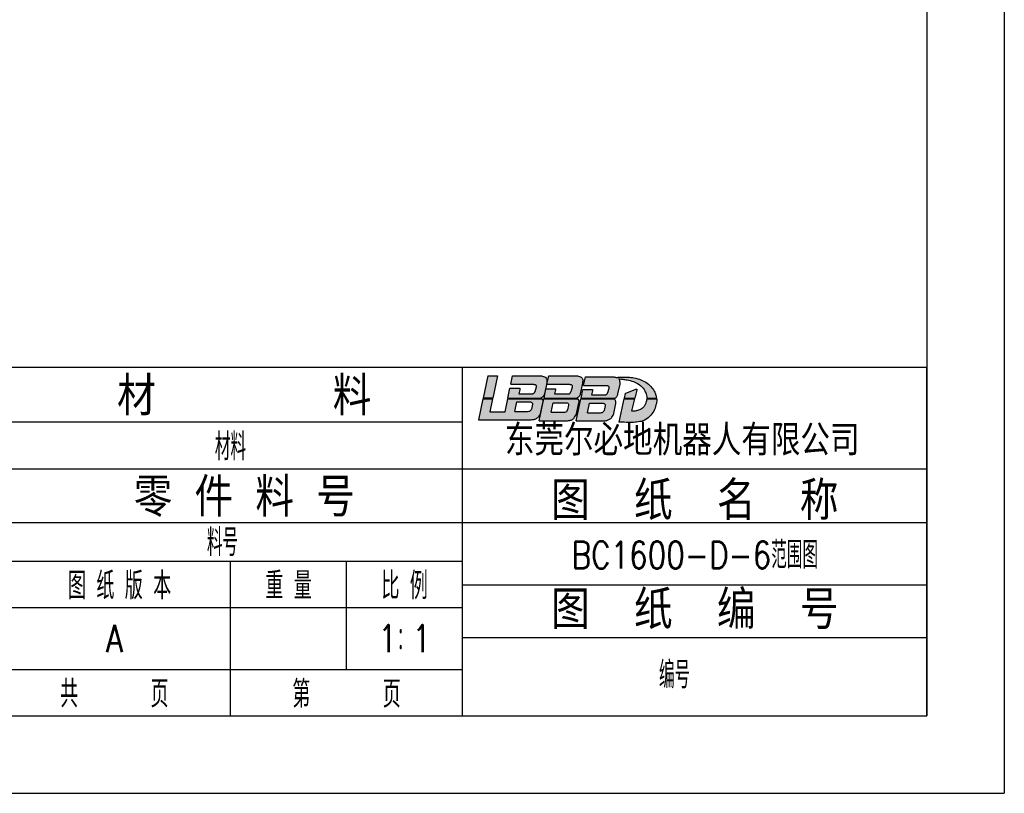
# Model space of a CAD drawing. Header units: millimetres. Extents: x 4164 to 11013, y 682 to 4081.
# Tile 21 of 35: x 6272 to 7188, y 682 to 1402. Entities that reach past the tile are written whole.
import ezdxf
from ezdxf.enums import TextEntityAlignment as Align

# ---------------------------------------------------------------- set-up
doc = ezdxf.new("R2010")
doc.units = ezdxf.units.MM
for name, color, linetype in [('1轮廓实线层', 7, 'Continuous'), ('2细线层', 4, 'Continuous'), ('5剖面线层', 2, 'Continuous'), ('6文字层', 3, 'Continuous'), ('图框层', 7, 'Continuous')]:
    doc.layers.add(name, color=color, linetype=linetype)
doc.styles.add('PC_TEXTSTYLE', font='isocp.shx', dxfattribs={"width": 0.8, "bigfont": 'hzfs.shx'})
doc.styles.add('TH_GBDIM', font='romans.shx', dxfattribs={"width": 0.8, "bigfont": 'gbcbig.shx'})

# ---------------------------------------------------------------- blocks, each defined once
blk = doc.blocks.new('A3')
at = {"layer": '5剖面线层', "true_color": 0x74d10a}
h = blk.add_hatch(color=72, dxfattribs=at)
h.dxf.hatch_style = 1
h.paths.add_polyline_path([(-55.51, 43.92), (-56.76, 43.92), (-57.36, 41.07), (-56.11, 41.07)])
edge = h.paths.add_edge_path()
edge.add_line((-57.96, 38.24), (-51.35, 38.24))
edge.add_spline(control_points=[(-51.35, 38.24), (-51.21, 38.26), (-50.93, 38.29), (-50.52, 38.36), (-50.24, 38.57), (-50.07, 38.76), (-50.02, 38.86)], knot_values=[0, 0, 0, 0, 3.612385, 7.048837, 10.255516, 12.349536, 12.349536, 12.349536, 12.349536], degree=3, periodic=0)
edge.add_line((-50.02, 38.86), (-49.64, 40.63))
edge.add_spline(control_points=[(-49.64, 40.63), (-49.64, 40.72), (-49.66, 40.81), (-49.66, 40.88), (-49.71, 40.94), (-49.73, 40.97)], knot_values=[0, 0, 0, 0, 0.476316, 1.44549, 2.246673, 2.246673, 2.246673, 2.246673], degree=3, periodic=0)
edge.add_line((-49.73, 40.97), (-54.18, 40.97))
edge.add_line((-54.18, 40.97), (-54.52, 39.3))
edge.add_line((-54.52, 39.3), (-56.49, 39.3))
edge.add_line((-56.49, 39.3), (-56.13, 40.97))
edge.add_line((-56.13, 40.97), (-57.38, 40.97))
edge.add_line((-57.38, 40.97), (-57.96, 38.24))
edge = h.paths.add_edge_path(flags=16)
edge.add_line((-52.99, 40.56), (-51.24, 40.56))
edge.add_spline(control_points=[(-51.24, 40.56), (-51.18, 40.54), (-51.08, 40.52), (-50.98, 40.39), (-50.97, 40.3), (-50.97, 40.26)], knot_values=[0, 0, 0, 0, 0.16594, 0.313706, 0.444871, 0.444871, 0.444871, 0.444871], degree=3, periodic=0)
edge.add_line((-50.97, 40.26), (-51.12, 39.64))
edge.add_spline(control_points=[(-51.12, 39.64), (-51.14, 39.57), (-51.2, 39.41), (-51.47, 39.34), (-51.65, 39.33), (-51.74, 39.32)], knot_values=[0, 0, 0, 0, 0.21656, 0.475605, 0.757612, 0.757612, 0.757612, 0.757612], degree=3, periodic=0)
edge.add_line((-51.74, 39.32), (-53.24, 39.32))
edge.add_line((-53.24, 39.32), (-52.99, 40.56))
edge = h.paths.add_edge_path()
edge.add_line((-53.9, 42.33), (-54.16, 41.07))
edge.add_line((-54.16, 41.07), (-49.89, 41.07))
edge.add_spline(control_points=[(-49.89, 41.07), (-49.86, 41.08), (-49.75, 41.1), (-49.64, 41.24), (-49.47, 41.38), (-49.45, 41.54), (-49.43, 41.62)], knot_values=[0, 0, 0, 0, 0.113541, 0.309529, 0.508983, 0.759853, 0.759853, 0.759853, 0.759853], degree=3, periodic=0)
edge.add_line((-49.43, 41.62), (-49.14, 42.98))
edge.add_spline(control_points=[(-49.14, 42.98), (-49.14, 43.07), (-49.13, 43.22), (-49.1, 43.46), (-49.2, 43.68), (-49.43, 43.82), (-49.67, 43.9), (-49.84, 43.93), (-49.92, 43.94)], knot_values=[0, 0, 0, 0, 0.270359, 0.459904, 0.691329, 0.959666, 1.234022, 1.467228, 1.467228, 1.467228, 1.467228], degree=3, periodic=0)
edge.add_line((-49.92, 43.94), (-53.56, 43.94))
edge.add_line((-53.56, 43.94), (-53.79, 42.84))
edge.add_line((-53.79, 42.84), (-50.84, 42.84))
edge.add_spline(control_points=[(-50.84, 42.84), (-50.8, 42.84), (-50.73, 42.83), (-50.63, 42.81), (-50.56, 42.77), (-50.49, 42.71), (-50.49, 42.63), (-50.49, 42.55), (-50.5, 42.49), (-50.5, 42.45)], knot_values=[0, 0, 0, 0, 0.109145, 0.202524, 0.297211, 0.376281, 0.445665, 0.519978, 0.62999, 0.62999, 0.62999, 0.62999], degree=3, periodic=0)
edge.add_line((-50.5, 42.47), (-50.66, 41.88))
edge.add_spline(control_points=[(-50.66, 41.88), (-50.68, 41.85), (-50.7, 41.79), (-50.77, 41.71), (-50.85, 41.66), (-50.92, 41.64), (-50.94, 41.63)], knot_values=[0, 0, 0, 0, 0.11249, 0.188578, 0.308405, 0.395813, 0.395813, 0.395813, 0.395813], degree=3, periodic=0)
edge.add_line((-50.94, 41.63), (-52.74, 41.63))
edge.add_line((-52.74, 41.63), (-52.62, 42.14))
edge.add_line((-52.62, 42.14), (-52.62, 42.33))
edge.add_line((-52.62, 42.33), (-53.9, 42.33))
edge = h.paths.add_edge_path()
edge.add_spline(control_points=[(-46.19, 42.84), (-46.15, 42.84), (-46.09, 42.83), (-45.99, 42.81), (-45.91, 42.77), (-45.85, 42.71), (-45.83, 42.62), (-45.85, 42.54), (-45.85, 42.48), (-45.86, 42.45)], knot_values=[0, 0, 0, 0, 0.109145, 0.202524, 0.297211, 0.376281, 0.459032, 0.54598, 0.631468, 0.631468, 0.631468, 0.631468], degree=3, periodic=0)
edge.add_line((-45.86, 42.45), (-46.02, 41.88))
edge.add_spline(control_points=[(-46.02, 41.88), (-46.03, 41.84), (-46.07, 41.74), (-46.17, 41.63), (-46.26, 41.6), (-46.3, 41.59)], knot_values=[0, 0, 0, 0, 0.133532, 0.314052, 0.429449, 0.429449, 0.429449, 0.429449], degree=3, periodic=0)
edge.add_line((-46.3, 41.59), (-48.11, 41.59))
edge.add_line((-48.11, 41.59), (-47.98, 42.14))
edge.add_line((-47.98, 42.14), (-47.98, 42.27))
edge.add_line((-47.98, 42.27), (-49.23, 42.27))
edge.add_line((-49.23, 42.27), (-49.48, 41.07))
edge.add_line((-49.48, 41.07), (-45.25, 41.07))
edge.add_spline(control_points=[(-45.25, 41.07), (-45.21, 41.08), (-45.11, 41.1), (-44.99, 41.24), (-44.83, 41.38), (-44.8, 41.54), (-44.79, 41.62)], knot_values=[0, 0, 0, 0, 0.113541, 0.309529, 0.508983, 0.759853, 0.759853, 0.759853, 0.759853], degree=3, periodic=0)
edge.add_line((-44.79, 41.62), (-44.5, 42.98))
edge.add_spline(control_points=[(-44.5, 42.98), (-44.49, 43.07), (-44.48, 43.22), (-44.46, 43.46), (-44.55, 43.68), (-44.78, 43.82), (-45.03, 43.9), (-45.2, 43.93), (-45.27, 43.94)], knot_values=[0, 0, 0, 0, 0.270359, 0.459904, 0.691329, 0.959666, 1.234022, 1.467228, 1.467228, 1.467228, 1.467228], degree=3, periodic=0)
edge.add_line((-45.27, 43.94), (-48.88, 43.94))
edge.add_line((-48.88, 43.94), (-49.11, 42.84))
edge.add_line((-49.11, 42.84), (-46.19, 42.84))
edge = h.paths.add_edge_path()
edge.add_spline(control_points=[(-45, 40.63), (-45, 40.72), (-45.02, 40.81), (-45.05, 40.86), (-45.08, 40.92), (-45.13, 40.97)], knot_values=[0.110312, 0.110312, 0.110312, 0.110312, 0.586629, 1.555802, 2.246673, 2.246673, 2.246673, 2.246673], degree=3, periodic=0)
edge.add_line((-45.13, 40.97), (-49.5, 40.97))
edge.add_line((-49.5, 40.97), (-50.09, 38.12))
edge.add_line((-50.09, 38.12), (-46.75, 38.12))
edge.add_spline(control_points=[(-46.75, 38.12), (-46.49, 38.12), (-46.23, 38.14), (-45.75, 38.29), (-45.55, 38.5), (-45.43, 38.76), (-45.37, 38.86)], knot_values=[0, 0, 0, 0, 3.612385, 7.048837, 10.255516, 12.349536, 12.349536, 12.349536, 12.349536], degree=3, periodic=0)
edge.add_line((-45.37, 38.86), (-45, 40.63))
edge = h.paths.add_edge_path(flags=16)
edge.add_spline(control_points=[(-46.45, 39.54), (-46.48, 39.46), (-46.53, 39.31), (-46.8, 39.24), (-46.98, 39.23), (-47.07, 39.22)], knot_values=[0, 0, 0, 0, 0.21656, 0.475605, 0.757612, 0.757612, 0.757612, 0.757612], degree=3, periodic=0)
edge.add_line((-47.07, 39.22), (-48.58, 39.22))
edge.add_line((-48.58, 39.22), (-48.32, 40.45))
edge.add_line((-48.32, 40.45), (-46.57, 40.45))
edge.add_spline(control_points=[(-46.57, 40.45), (-46.52, 40.44), (-46.41, 40.42), (-46.32, 40.29), (-46.31, 40.2), (-46.3, 40.16)], knot_values=[0, 0, 0, 0, 0.16594, 0.313706, 0.444871, 0.444871, 0.444871, 0.444871], degree=3, periodic=0)
edge.add_line((-46.3, 40.16), (-46.45, 39.54))
edge = h.paths.add_edge_path()
edge.add_spline(control_points=[(-40.24, 40.36), (-40.26, 40.68), (-40.29, 40.78), (-40.31, 40.84), (-40.36, 40.92), (-40.42, 40.97)], knot_values=[0.157558, 0.157558, 0.157558, 0.157558, 0.633874, 1.603048, 2.246673, 2.246673, 2.246673, 2.246673], degree=3, periodic=0)
edge.add_line((-40.42, 40.97), (-44.71, 40.97))
edge.add_line((-44.71, 40.97), (-45.31, 38.11))
edge.add_line((-45.31, 38.11), (-41.89, 38.11))
edge.add_spline(control_points=[(-41.89, 38.11), (-41.61, 38.13), (-41.38, 38.15), (-41, 38.3), (-40.74, 38.53), (-40.61, 38.76), (-40.56, 38.86)], knot_values=[0, 0, 0, 0, 3.612385, 7.048837, 10.255516, 12.349536, 12.349536, 12.349536, 12.349536], degree=3, periodic=0)
edge.add_line((-40.56, 38.86), (-40.24, 40.36))
edge = h.paths.add_edge_path(flags=16)
edge.add_spline(control_points=[(-41.84, 40.39), (-41.79, 40.38), (-41.68, 40.36), (-41.59, 40.23), (-41.58, 40.14), (-41.57, 40.09)], knot_values=[0, 0, 0, 0, 0.16594, 0.313706, 0.444871, 0.444871, 0.444871, 0.444871], degree=3, periodic=0)
edge.add_line((-41.57, 40.09), (-41.72, 39.47))
edge.add_spline(control_points=[(-41.72, 39.47), (-41.75, 39.4), (-41.8, 39.24), (-42.07, 39.17), (-42.25, 39.16), (-42.34, 39.16)], knot_values=[0, 0, 0, 0, 0.21656, 0.475605, 0.757612, 0.757612, 0.757612, 0.757612], degree=3, periodic=0)
edge.add_line((-42.34, 39.16), (-43.85, 39.16))
edge.add_line((-43.85, 39.16), (-43.59, 40.39))
edge.add_line((-43.59, 40.39), (-41.84, 40.39))
edge = h.paths.add_edge_path()
edge.add_spline(control_points=[(-39.7, 42.87), (-39.7, 43.09), (-39.71, 43.23), (-39.71, 43.35), (-39.74, 43.46), (-39.82, 43.53)], knot_values=[7.678202, 7.678202, 7.678202, 7.678202, 9.952853, 11.547588, 12.34447, 12.34447, 12.34447, 12.34447], degree=3, periodic=0)
edge.add_spline(control_points=[(-39.82, 43.53), (-39.82, 43.54), (-39.83, 43.54), (-39.84, 43.55)], knot_values=[7.617953, 7.617953, 7.617953, 7.617953, 7.678202, 7.678202, 7.678202, 7.678202], degree=3, periodic=0)
edge.add_spline(control_points=[(-39.84, 43.55), (-39.78, 43.54), (-39.73, 43.54), (-39.68, 43.53), (-39.55, 43.52), (-39.24, 43.49), (-38.65, 43.41), (-37.84, 43.2), (-37, 42.76), (-36.46, 42.09), (-36.25, 41.52), (-36.2, 41.2), (-36.18, 41.07)], knot_values=[-1.32384, -1.32384, -1.32384, -1.32384, 0, 0, 0, 3.216058, 7.844717, 15.059695, 24.312441, 31.237241, 36.149525, 39.453796, 39.453796, 39.453796, 39.453796], degree=3, periodic=0)
edge.add_line((-36.18, 41.07), (-34.96, 41.07))
edge.add_spline(control_points=[(-34.96, 41.07), (-34.96, 41.12), (-34.97, 41.24), (-35.05, 41.49), (-35.17, 41.91), (-35.55, 42.47), (-36.13, 43.02), (-36.94, 43.45), (-37.78, 43.69), (-38.37, 43.75), (-38.63, 43.77)], knot_values=[0, 0, 0, 0, 1.151049, 3.120639, 6.514086, 12.344374, 19.743132, 26.621777, 35.257202, 41.640066, 41.640066, 41.640066, 41.640066], degree=3, periodic=0)
edge.add_spline(control_points=[(-38.63, 43.77), (-39.03, 43.77), (-39.43, 43.77), (-39.83, 43.77)], knot_values=[0.439363, 0.439363, 0.439363, 0.439363, 10.5731, 10.5731, 10.5731, 10.5731], degree=3, periodic=0)
edge.add_spline(control_points=[(-39.83, 43.77), (-39.89, 43.76), (-39.98, 43.74), (-40.07, 43.72), (-40.1, 43.71)], knot_values=[0, 0, 0, 0, 1.463686, 2.290752, 2.290752, 2.290752, 2.290752], degree=3, periodic=0)
edge.add_spline(control_points=[(-40.1, 43.71), (-40.15, 43.73), (-40.28, 43.77), (-40.41, 43.79), (-40.48, 43.8)], knot_values=[0, 0, 0, 0, 1.372752, 3.334825, 3.334825, 3.334825, 3.334825], degree=3, periodic=0)
edge.add_line((-40.48, 43.8), (-44.13, 43.8))
edge.add_line((-44.13, 43.8), (-44.36, 42.69))
edge.add_line((-44.36, 42.69), (-41.44, 42.69))
edge.add_spline(control_points=[(-41.44, 42.69), (-41.4, 42.69), (-41.34, 42.68), (-41.24, 42.66), (-41.16, 42.62), (-41.1, 42.55), (-41.08, 42.47), (-41.1, 42.39), (-41.1, 42.33), (-41.11, 42.3)], knot_values=[0, 0, 0, 0, 0.109145, 0.202524, 0.297211, 0.376281, 0.459032, 0.54598, 0.631468, 0.631468, 0.631468, 0.631468], degree=3, periodic=0)
edge.add_line((-41.11, 42.3), (-41.27, 41.73))
edge.add_spline(control_points=[(-41.27, 41.73), (-41.28, 41.7), (-41.3, 41.64), (-41.37, 41.56), (-41.45, 41.51), (-41.52, 41.49), (-41.55, 41.48)], knot_values=[0, 0, 0, 0, 0.11249, 0.188578, 0.308405, 0.395813, 0.395813, 0.395813, 0.395813], degree=3, periodic=0)
edge.add_line((-41.54, 41.48), (-43.35, 41.48))
edge.add_line((-43.35, 41.48), (-43.23, 41.99))
edge.add_line((-43.23, 41.99), (-43.23, 42.17))
edge.add_line((-43.23, 42.17), (-44.46, 42.17))
edge.add_line((-44.46, 42.17), (-44.69, 41.07))
edge.add_line((-44.69, 41.07), (-40.26, 41.07))
edge.add_spline(control_points=[(-40.26, 41.07), (-40.24, 41.08), (-40.17, 41.11), (-40.11, 41.24), (-40.02, 41.4), (-39.99, 41.54), (-39.97, 41.62)], knot_values=[0, 0, 0, 0, 0.063812, 0.219898, 0.386717, 0.637587, 0.637587, 0.637587, 0.637587], degree=3, periodic=0)
edge.add_line((-39.97, 41.62), (-39.7, 42.87))
h.paths.add_polyline_path([(-37.48, 42.1), (-37.48, 42.22), (-37.6, 42.22), (-39.01, 41.64), (-39.13, 41.07), (-37.75, 41.07)], flags=17)
edge = h.paths.add_edge_path()
edge.add_spline(control_points=[(-39.83, 37.96), (-39.59, 37.95), (-38.96, 37.93), (-38.04, 37.9), (-37.13, 37.99), (-36.29, 38.2), (-35.68, 38.82), (-35.15, 39.54), (-35.03, 40.19), (-34.89, 40.62), (-34.91, 40.82), (-34.92, 40.93), (-34.93, 40.97)], knot_values=[0, 0, 0, 0, 5.994431, 15.888509, 23.126915, 29.243366, 37.241208, 44.362079, 51.473113, 53.800224, 55.481839, 56.538024, 56.538024, 56.538024, 56.538024], degree=3, periodic=0)
edge.add_line((-34.93, 40.97), (-36.17, 40.97))
edge.add_spline(control_points=[(-36.17, 40.97), (-36.17, 40.96), (-36.18, 40.89), (-36.2, 40.71), (-36.3, 40.44), (-36.45, 40.08), (-36.77, 39.76), (-37.23, 39.49), (-37.74, 39.4), (-38.07, 39.43), (-38.18, 39.43)], knot_values=[0, 0, 0, 0, 0.200319, 1.755522, 4.491279, 7.649925, 11.354755, 15.71284, 21.005618, 23.994098, 23.994098, 23.994098, 23.994098], degree=3, periodic=0)
edge.add_line((-38.18, 39.43), (-37.78, 40.97))
edge.add_line((-37.78, 40.97), (-39.16, 40.97))
edge.add_line((-39.16, 40.97), (-39.83, 37.96))
for p, q in [((-56.76, 43.92), (-57.36, 41.07)), ((-56.76, 43.92), (-55.51, 43.92)), ((-55.51, 43.92), (-56.11, 41.07)), ((-53.79, 42.84), (-53.56, 43.94)), ((-53.56, 43.94), (-49.92, 43.94)), ((-49.11, 42.84), (-48.88, 43.94)), ((-48.88, 43.94), (-45.27, 43.94)), ((-44.36, 42.69), (-44.13, 43.8)), ((-44.13, 43.8), (-40.48, 43.8)), ((-54.16, 41.07), (-53.9, 42.33)), ((-53.9, 42.33), (-53.9, 42.33)), ((-53.9, 42.33), (-52.62, 42.33)), ((-53.79, 42.84), (-50.84, 42.84)), ((-52.62, 42.14), (-52.74, 41.63)), ((-52.62, 42.33), (-52.62, 42.14)), ((-50.5, 42.45), (-50.66, 41.88)), ((-49.48, 41.07), (-49.23, 42.27)), ((-49.14, 42.98), (-49.43, 41.62)), ((-49.25, 42.33), (-49.25, 42.33)), ((-49.23, 42.27), (-47.98, 42.27)), ((-49.11, 42.84), (-46.19, 42.84)), ((-47.98, 42.14), (-48.11, 41.59)), ((-47.98, 42.27), (-47.98, 42.14)), ((-45.86, 42.45), (-46.02, 41.88)), ((-44.5, 42.98), (-44.79, 41.62)), ((-44.69, 41.07), (-44.46, 42.17)), ((-44.46, 42.17), (-43.23, 42.17)), ((-44.36, 42.69), (-41.44, 42.69)), ((-43.23, 42.17), (-43.23, 41.99)), ((-41.11, 42.3), (-41.27, 41.73)), ((-39.7, 42.87), (-39.97, 41.62)), ((-39.01, 41.64), (-37.6, 42.22)), ((-37.48, 42.1), (-37.75, 41.07)), ((-37.6, 42.22), (-37.48, 42.22)), ((-37.48, 42.22), (-37.48, 42.1)), ((-57.38, 40.97), (-57.96, 38.24)), ((-57.38, 40.97), (-56.13, 40.97)), ((-56.11, 41.07), (-57.36, 41.07)), ((-56.13, 40.97), (-56.49, 39.3)), ((-54.52, 39.3), (-54.18, 40.97)), ((-54.18, 40.97), (-49.73, 40.97)), ((-54.16, 41.07), (-49.89, 41.07)), ((-52.74, 41.63), (-50.94, 41.63)), ((-50.09, 38.12), (-49.5, 40.97)), ((-49.5, 40.97), (-45.13, 40.97)), ((-49.48, 41.07), (-45.25, 41.07)), ((-48.11, 41.59), (-46.3, 41.59)), ((-45.31, 38.11), (-44.71, 40.97)), ((-44.71, 40.97), (-40.42, 40.97)), ((-44.69, 41.07), (-40.26, 41.07)), ((-43.23, 41.99), (-43.35, 41.48)), ((-43.35, 41.48), (-41.55, 41.48)), ((-39.16, 40.97), (-39.83, 37.96)), ((-39.16, 40.97), (-37.78, 40.97)), ((-39.01, 41.64), (-39.13, 41.07)), ((-39.13, 41.07), (-37.75, 41.07)), ((-37.78, 40.97), (-38.18, 39.43)), ((-36.18, 41.07), (-34.96, 41.07)), ((-36.17, 40.97), (-34.93, 40.97)), ((-53.24, 39.32), (-52.99, 40.56)), ((-52.99, 40.56), (-51.24, 40.56)), ((-50.97, 40.26), (-51.12, 39.64)), ((-49.64, 40.63), (-50.02, 38.86)), ((-48.58, 39.22), (-48.32, 40.45)), ((-48.32, 40.45), (-46.57, 40.45)), ((-46.3, 40.16), (-46.45, 39.54)), ((-45, 40.63), (-45.37, 38.86)), ((-43.85, 39.16), (-43.59, 40.39)), ((-43.59, 40.39), (-41.84, 40.39)), ((-41.57, 40.09), (-41.72, 39.47)), ((-40.24, 40.36), (-40.56, 38.86)), ((-57.96, 38.24), (-51.35, 38.24)), ((-56.49, 39.3), (-54.52, 39.3)), ((-53.24, 39.32), (-51.74, 39.32)), ((-48.58, 39.22), (-47.07, 39.22)), ((-43.85, 39.16), (-42.34, 39.16)), ((-50.09, 38.12), (-46.75, 38.12)), ((-45.31, 38.11), (-41.89, 38.11)), ((-120, 31.92), (-60, 31.92))]:
    blk.add_line(p, q)
for points in [[(-49.92, 43.94), (-49.69, 43.9), (-49.43, 43.81), (-49.21, 43.65), (-49.12, 43.44), (-49.12, 43.25), (-49.14, 42.98)], [(-45.27, 43.94), (-45.04, 43.9), (-44.78, 43.81), (-44.56, 43.65), (-44.47, 43.44), (-44.48, 43.25), (-44.5, 42.98)], [(-50.84, 42.84), (-50.73, 42.83), (-50.64, 42.81), (-50.55, 42.76), (-50.5, 42.7), (-50.49, 42.63), (-50.49, 42.56), (-50.5, 42.45)], [(-46.19, 42.84), (-46.08, 42.83), (-45.99, 42.81), (-45.91, 42.76), (-45.86, 42.7), (-45.84, 42.62), (-45.85, 42.54), (-45.86, 42.45)], [(-41.44, 42.69), (-41.33, 42.68), (-41.24, 42.66), (-41.16, 42.61), (-41.11, 42.55), (-41.09, 42.47), (-41.1, 42.38), (-41.11, 42.3)], [(-50.94, 41.63), (-50.86, 41.66), (-50.76, 41.73), (-50.71, 41.78), (-50.66, 41.88)], [(-49.43, 41.62), (-49.5, 41.38), (-49.64, 41.23), (-49.78, 41.1), (-49.89, 41.07)], [(-46.3, 41.59), (-46.19, 41.63), (-46.07, 41.76), (-46.02, 41.88)], [(-44.79, 41.62), (-44.86, 41.38), (-44.99, 41.23), (-45.14, 41.1), (-45.25, 41.07)], [(-41.55, 41.48), (-41.47, 41.51), (-41.36, 41.58), (-41.31, 41.63), (-41.27, 41.73)], [(-39.97, 41.62), (-40.04, 41.38), (-40.12, 41.23), (-40.2, 41.1), (-40.26, 41.07)], [(-51.74, 39.32), (-51.46, 39.35), (-51.22, 39.45), (-51.12, 39.64)], [(-51.24, 40.56), (-51.08, 40.5), (-50.99, 40.38), (-50.97, 40.26)], [(-47.07, 39.22), (-46.79, 39.25), (-46.55, 39.34), (-46.45, 39.54)], [(-46.57, 40.45), (-46.42, 40.4), (-46.33, 40.28), (-46.3, 40.16)], [(-42.34, 39.16), (-42.06, 39.18), (-41.82, 39.28), (-41.72, 39.47)], [(-41.84, 40.39), (-41.69, 40.34), (-41.6, 40.22), (-41.57, 40.09)]]:
    blk.add_spline(points, degree=3)
for points, knots in [([(-40.48, 43.8), (-40.41, 43.79), (-40.28, 43.77), (-40.15, 43.73), (-40.1, 43.71)], [0, 0, 0, 0, 1.962073, 3.334825, 3.334825, 3.334825, 3.334825]), ([(-40.1, 43.71), (-40.07, 43.72), (-39.98, 43.74), (-39.89, 43.76), (-39.83, 43.77)], [0, 0, 0, 0, 0.827065, 2.290752, 2.290752, 2.290752, 2.290752]), ([(-39.84, 43.55), (-39.83, 43.54), (-39.82, 43.54), (-39.82, 43.53), (-39.74, 43.46), (-39.71, 43.35), (-39.71, 43.23), (-39.7, 43.09), (-39.7, 42.87)], [7.617953, 7.617953, 7.617953, 7.617953, 7.678202, 7.678202, 7.678202, 8.475084, 10.069819, 12.34447, 12.34447, 12.34447, 12.34447]), ([(-39.84, 43.55), (-39.78, 43.54), (-39.73, 43.54), (-39.68, 43.53), (-39.55, 43.52), (-39.24, 43.49), (-38.65, 43.41), (-37.84, 43.2), (-37, 42.76), (-36.46, 42.09), (-36.25, 41.52), (-36.2, 41.2), (-36.18, 41.07)], [-1.32384, -1.32384, -1.32384, -1.32384, 0, 0, 0, 3.216058, 7.844717, 15.059695, 24.312441, 31.237241, 36.149525, 39.453796, 39.453796, 39.453796, 39.453796]), ([(-38.63, 43.77), (-38.37, 43.75), (-37.78, 43.69), (-36.94, 43.45), (-36.13, 43.02), (-35.55, 42.47), (-35.17, 41.91), (-35.05, 41.49), (-34.97, 41.24), (-34.96, 41.12), (-34.96, 41.07)], [0, 0, 0, 0, 6.382864, 15.018289, 21.896934, 29.295692, 35.12598, 38.519427, 40.489017, 41.640066, 41.640066, 41.640066, 41.640066]), ([(-49.73, 40.97), (-49.71, 40.94), (-49.66, 40.88), (-49.66, 40.81), (-49.64, 40.72), (-49.64, 40.63)], [0, 0, 0, 0, 0.801183, 1.770357, 2.246673, 2.246673, 2.246673, 2.246673]), ([(-45.13, 40.97), (-45.08, 40.92), (-45.05, 40.86), (-45.02, 40.81), (-45, 40.72), (-45, 40.63)], [0.110312, 0.110312, 0.110312, 0.110312, 0.801183, 1.770357, 2.246673, 2.246673, 2.246673, 2.246673]), ([(-40.42, 40.97), (-40.36, 40.92), (-40.31, 40.84), (-40.29, 40.78), (-40.26, 40.68), (-40.24, 40.36)], [0.157558, 0.157558, 0.157558, 0.157558, 0.801183, 1.770357, 2.246673, 2.246673, 2.246673, 2.246673]), ([(-34.93, 40.97), (-34.92, 40.93), (-34.91, 40.82), (-34.89, 40.62), (-35.03, 40.19), (-35.15, 39.54), (-35.68, 38.82), (-36.29, 38.2), (-37.13, 37.99), (-38.04, 37.9), (-38.96, 37.93), (-39.59, 37.95), (-39.83, 37.96)], [0, 0, 0, 0, 1.056185, 2.7378, 5.064911, 12.175945, 19.296816, 27.294658, 33.411109, 40.649515, 50.543593, 56.538024, 56.538024, 56.538024, 56.538024]), ([(-38.18, 39.43), (-38.07, 39.43), (-37.74, 39.4), (-37.23, 39.49), (-36.77, 39.76), (-36.45, 40.08), (-36.3, 40.44), (-36.2, 40.71), (-36.18, 40.89), (-36.17, 40.96), (-36.17, 40.97)], [0, 0, 0, 0, 2.988479, 8.281258, 12.639343, 16.344172, 19.502819, 22.238575, 23.793778, 23.994098, 23.994098, 23.994098, 23.994098]), ([(-51.35, 38.24), (-51.21, 38.26), (-50.93, 38.29), (-50.52, 38.36), (-50.24, 38.57), (-50.07, 38.76), (-50.02, 38.86)], [0, 0, 0, 0, 3.612385, 7.048837, 10.255516, 12.349536, 12.349536, 12.349536, 12.349536]), ([(-46.75, 38.12), (-46.49, 38.12), (-46.23, 38.14), (-45.75, 38.29), (-45.55, 38.5), (-45.43, 38.76), (-45.37, 38.86)], [0, 0, 0, 0, 3.612385, 7.048837, 10.255516, 12.349536, 12.349536, 12.349536, 12.349536]), ([(-41.89, 38.11), (-41.61, 38.13), (-41.38, 38.15), (-41, 38.3), (-40.74, 38.53), (-40.61, 38.76), (-40.56, 38.86)], [0, 0, 0, 0, 3.612385, 7.048837, 10.255516, 12.349536, 12.349536, 12.349536, 12.349536])]:
    blk.add_open_spline(points, degree=3, knots=knots)
for points in [[(-39.83, 43.77), (-39.43, 43.77), (-39.03, 43.77), (-38.63, 43.77)], [(-49.65, 40.6), (-49.65, 40.6), (-49.65, 40.6), (-49.65, 40.6)], [(-45, 40.6), (-45, 40.6), (-45, 40.6), (-45, 40.6)]]:
    blk.add_open_spline(points, degree=3)
at = {"layer": '1轮廓实线层'}
for p, q in [((0, 45), (-180, 45)), ((-60, 31.92), (0, 31.92)), ((-120, 20), (-60, 20)), ((-60, 16.95), (0, 16.95)), ((-180, 0), (0, 0))]:
    blk.add_line(p, q, dxfattribs=at)
at = {"layer": '1轮廓实线层', "color": 7}
blk.add_line((-60, 0), (-60, 45), dxfattribs=at)
at = {"layer": '2细线层'}
for p, q in [((10, 287), (10, -10)), ((-120, 38), (-60, 38)), ((-120, 25), (-60, 25)), ((-60, 25), (0, 25)), ((-90, 0), (-90, 20)), ((-75, 6), (-75, 20)), ((-120, 14), (-60, 14)), ((-60, 10.11), (0, 10.11)), ((-120, 6), (-60, 6)), ((-410, -10), (10, -10))]:
    blk.add_line(p, q, dxfattribs=at)
at = {"layer": '图框层'}
for p, q in [((0, 277), (0, 0)), ((0, 0), (0, 45)), ((-400, 0), (0, 0))]:
    blk.add_line(p, q, dxfattribs=at)
at = {"layer": '6文字层', "style": 'PC_TEXTSTYLE'}
for s, p in [(' 材        料', (-89.65, 41.58)), (' 零 件 料 号', (-89.65, 28.49)), ('图  纸  名  称', (-30, 28.07)), ('图  纸  编  号', (-30, 13.99))]:
    blk.add_text(s, height=5, dxfattribs=at).set_placement(p, align=Align.MIDDLE)
at = {"layer": '6文字层', "style": 'PC_TEXTSTYLE', "width": 0.667}
for s, p in [(' 图 纸 版 本', (-105, 17)), (' 重 量 ', (-82.5, 17)), (' 比 例 ', (-67.5, 17)), ('共       页', (-105, 3)), ('第       页', (-75, 3))]:
    blk.add_text(s, height=3.5, dxfattribs=at).set_placement(p, align=Align.MIDDLE)
at = {"layer": '6文字层', "insert": (-54.54, 37.52), "char_height": 3.5, "attachment_point": 1, "style": 'PC_TEXTSTYLE'}
blk.add_mtext_dynamic_manual_height_columns('{\\fSimHei|b0|i0|c134|p49;东莞尔必地机器人有限公司}', width=147.7089, gutter_width=25, heights=[0], dxfattribs=at)
at = {"layer": '6文字层', "style": 'TH_GBDIM', "width": 0.8, "flags": 8}
for tag, height, p in [('材料', 3.5, (-90, 34.96)), ('设计', 3.5, (-160.16, 21.88)), ('料号', 3.5, (-91.03, 22.59)), ('AAAA-A-AA', 2.5, (-128.37, 21.88)), ('名称', 3.5, (-30, 20.97)), ('A', 3.5, (-105, 10)), ('1：1', 3.5, (-67.5, 10)), ('编号', 3.5, (-32.61, 5.49))]:
    blk.add_attdef(tag, text='', height=height, dxfattribs=at).set_placement(p, align=Align.MIDDLE)

msp = doc.modelspace()

# ---------------------------------------------------------------- block references
at = {"layer": '6文字层'}
ref = msp.add_blockref('A3', (7116.28, 754.13), dxfattribs=dict(at, xscale=7.2, yscale=7.2, zscale=7.2))
ref.add_attrib('编号', '编号', dxfattribs={"height": 25.2, "style": 'TH_GBDIM', "width": 0.8}).set_placement((6881.5, 793.69), align=Align.MIDDLE)
ref.add_attrib('名称', 'BC1600-D-6范围图', dxfattribs={"height": 25.2, "style": 'TH_GBDIM', "width": 0.8}).set_placement((6900.28, 905.14), align=Align.MIDDLE)
ref.add_attrib('1：1', '1：1', dxfattribs={"height": 25.2, "style": 'TH_GBDIM', "width": 0.8}).set_placement((6630.28, 826.13), align=Align.MIDDLE)
ref.add_attrib('A', 'A', dxfattribs={"height": 25.2, "style": 'TH_GBDIM', "width": 0.8}).set_placement((6360.28, 826.13), align=Align.MIDDLE)
ref.add_attrib('料号', '料号', dxfattribs={"height": 25.2, "style": 'TH_GBDIM', "width": 0.8}).set_placement((6460.86, 916.75), align=Align.MIDDLE)
ref.add_attrib('材料', '材料', dxfattribs={"height": 25.2, "style": 'TH_GBDIM', "width": 0.8}).set_placement((6468.28, 1005.84), align=Align.MIDDLE)

doc.saveas('drawing.dxf')
